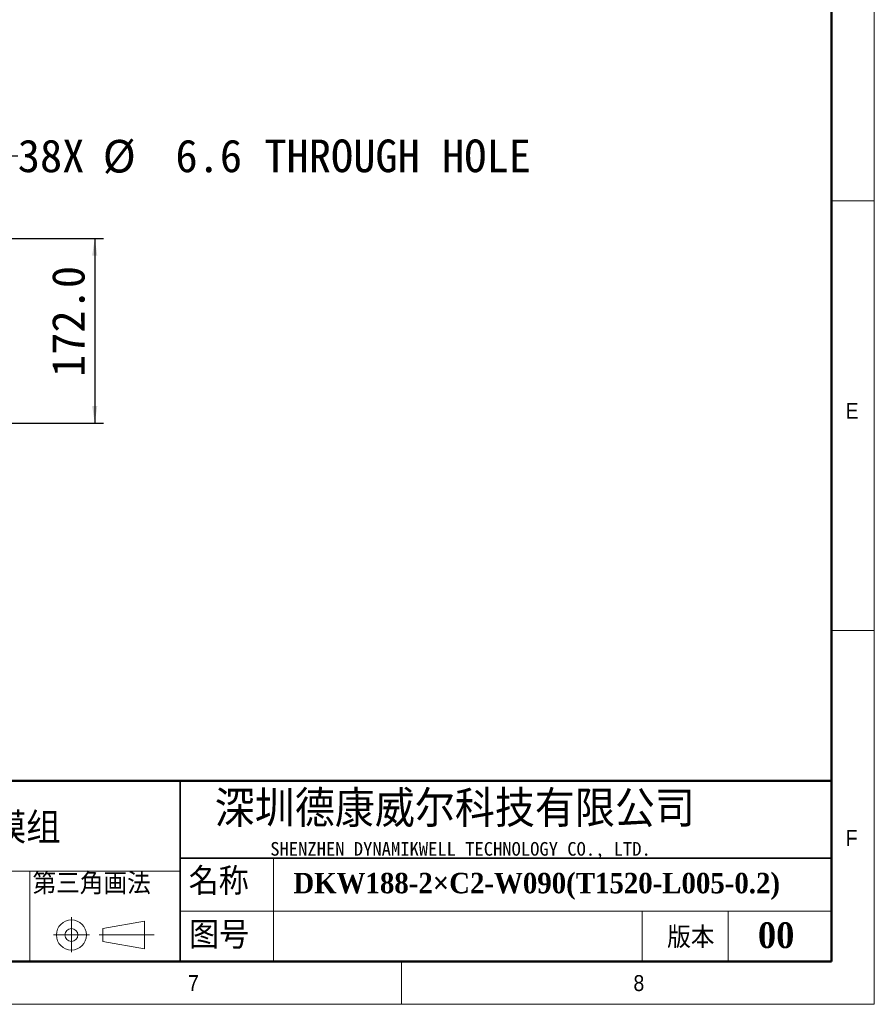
# Model space of a CAD drawing. Header units: millimetres. Extents: x 40 to 3331, y 40 to 2336.
# Tile 6 of 11: x 2524 to 3320, y 40 to 957. Entities that reach past the tile are written whole.
import ezdxf

# ---------------------------------------------------------------- set-up
doc = ezdxf.new("R2010")
doc.units = ezdxf.units.MM
doc.header["$LTSCALE"] = 8
doc.layers.add('DIMNS', color=7, linetype='Continuous')
doc.styles.add('SLDTEXTSTYLE0', font='Gothic.ttf', dxfattribs={"width": 0.913})
doc.styles.add('SLDTEXTSTYLE1', font='timesbd.ttf', dxfattribs={"width": 0.933})
doc.styles.add('SLDTEXTSTYLE3', font='txt', dxfattribs={"bigfont": 'bigfont'})
doc.styles.add('SLDTEXTSTYLE4', font='txt', dxfattribs={"bigfont": 'bigfont'})
doc.styles.add('SLDTEXTSTYLE5', font='txt')
doc.styles.add('SLDTEXTSTYLE6', font='timesbd.ttf', dxfattribs={"width": 0.933, "bigfont": 'bigfont'})
doc.styles.add('SLDTEXTSTYLE7', font='txt')
doc.dimstyles.new('SLDDIMSTYLE0', dxfattribs={"dimtxt": 30.4, "dimasz": 16, "dimexe": 0, "dimexo": 0.0625, "dimgap": 7.6, "dimtad": 2, "dimdec": 1, "dimrnd": 1e-09, "dimzin": 4, "dimdsep": 46, "dimtxsty": 'SLDTEXTSTYLE7', "dimsah": 1, "dimcen": 0.09, "dimadec": 0, "dimazin": 1, "dimtfac": 1, "dimtdec": 1, "dimtmove": 0, "dimatfit": 0, "dimfxl": 0, "dimfrac": 2, "dimtolj": 1, "dimtzin": 12, "dimarcsym": 0})
doc.dimstyles.new('SLDDIMSTYLE8', dxfattribs={"dimtxt": 30.4, "dimasz": 16, "dimexe": 0, "dimexo": 0.0625, "dimgap": 7.6, "dimtad": 0, "dimtih": 1, "dimtoh": 1, "dimdec": 1, "dimrnd": 1e-09, "dimzin": 12, "dimdsep": 46, "dimtxsty": 'SLDTEXTSTYLE7', "dimsah": 1, "dimcen": 0, "dimadec": 0, "dimazin": 3, "dimtfac": 1, "dimtdec": 1, "dimtofl": 0, "dimtmove": 0, "dimatfit": 3, "dimfxl": 0, "dimfrac": 2, "dimtolj": 1, "dimtzin": 12, "dimarcsym": 0})

# ---------------------------------------------------------------- blocks, each defined once
blk = doc.blocks.new('_D_30')
at = {"layer": 'DIMNS'}
for p, q in [((2448, 755.83), (2490.69, 829.77)), ((2490.69, 829.77), (2522.69, 829.77))]:
    blk.add_line(p, q, dxfattribs=at)
blk.add_solid([(2448, 755.83), (2458.08, 768.49), (2453.92, 770.89)], dxfattribs=at)
at = {"layer": 'DIMNS', "char_height": 30.4, "attachment_point": 1, "style": 'SLDTEXTSTYLE7'}
for s, insert in [('38X ', (2522.69, 845.09)), ('%%c', (2601.82, 844.79)), (' 6.6 THROUGH HOLE', (2648.79, 845.09))]:
    blk.add_mtext(s, dxfattribs=dict(at, insert=insert))
blk = doc.blocks.new('_D_31')
at = {"layer": 'DIMNS'}
for p, q in [((2462.35, 752.97), (2602.35, 752.97)), ((2594.35, 752.97), (2594.35, 580.97)), ((2462.35, 580.97), (2602.35, 580.97))]:
    blk.add_line(p, q, dxfattribs=at)
for points in [[(2594.35, 752.97), (2591.95, 736.97), (2596.75, 736.97)], [(2594.35, 580.97), (2596.75, 596.97), (2591.95, 596.97)]]:
    blk.add_solid(points, dxfattribs=at)
at = {"layer": 'DIMNS', "insert": (2554.46, 623.98), "char_height": 30.4, "attachment_point": 1, "rotation": 90, "style": 'SLDTEXTSTYLE7'}
blk.add_mtext('172.0', dxfattribs=at)

msp = doc.modelspace()

# ---------------------------------------------------------------- linework, layer by layer
at = {"color": 7, "linetype": 'Continuous', "lineweight": 18}
for p, q in [((3320, 40), (3320, 2336)), ((3280, 2296), (3280, 80)), ((3280, 788), (3320, 788)), ((3280, 388), (3320, 388)), ((2760.7398642, 176), (2760.7398642, 80)), ((2201.4758613, 164), (2674.0064972, 164)), ((2533.8235685, 164), (2533.8235685, 80)), ((2572.6369816, 121.1881967), (2572.6369816, 88.504689)), ((2674.0064972, 126.7204382), (3280, 126.7204382)), ((3104, 126.7204382), (3104, 80)), ((3184, 126.7204382), (3184, 80)), ((2601.9065866, 110.5499805), (2640.7500893, 117.2694797)), ((2601.9065866, 98.5499805), (2601.9065866, 110.5499805)), ((2640.7500893, 117.2694797), (2640.7500893, 91.683194)), ((2555.9987653, 104.5499805), (2589.6093225, 104.5499805)), ((2598.4402248, 104.5499805), (2649.5575626, 104.5499805)), ((2601.9065866, 98.5499805), (2640.7500893, 91.683194)), ((80, 80), (3280, 80)), ((984, 80), (3280, 80)), ((2880, 80), (2880, 40)), ((40, 40), (3320, 40))]:
    msp.add_line(p, q, dxfattribs=at)
at = {"color": 7, "linetype": 'Continuous', "lineweight": 50}
for p, q in [((3280, 2296), (3280, 80)), ((3280, 248), (1464, 248)), ((80, 80), (3280, 80))]:
    msp.add_line(p, q, dxfattribs=at)
at = {"color": 7, "linetype": 'Continuous', "lineweight": 35}
for p, q in [((2674.0064972, 248), (2674.0064972, 80)), ((2674.0064972, 176), (3280, 176))]:
    msp.add_line(p, q, dxfattribs=at)
at = {"color": 7, "linetype": 'Continuous', "lineweight": 18}
for radius in [14, 6]:
    msp.add_circle((2572.6369816, 104.5499805), radius, dxfattribs=at)

# ---------------------------------------------------------------- texts
at = {"color": 7, "linetype": 'Continuous', "lineweight": 0}
for s, insert, char_height, attachment_point, style in [('E', (3293.3333333, 599.9106936), 14.8166667, 1, 'SLDTEXTSTYLE0'), ('深圳德康威尔科技有限公司', (2706.035275, 238.9403364), 33.866666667, 1, 'SLDTEXTSTYLE4'), ('单轴模组', (2433.5196309, 217.9086348), 25.4, 1, 'SLDTEXTSTYLE6'), ('F', (3293.3333333, 202.2338134), 14.8166667, 1, 'SLDTEXTSTYLE0'), ('SHENZHEN DYNAMIKWELL TECHNOLOGY CO., LTD.', (2757.7422597, 191.0601178), 12.7, 1, 'SLDTEXTSTYLE5'), ('名称', (2681.7878779, 167.243517), 25.4, 1, 'SLDTEXTSTYLE3'), ('DKW188-2×C2-W090(T1520-L005-0.2)', (2779.2438769, 162.3900317), 19.05, 1, 'SLDTEXTSTYLE1'), ('图号', (2682.128891, 117.170145), 25.4, 1, 'SLDTEXTSTYLE3'), ('版本', (3127.1953082, 112.3594717), 20, 1, 'SLDTEXTSTYLE3'), ('00', (3228.6372553, 116.3460171), 24, 2, 'SLDTEXTSTYLE1'), ('7', (2681.1653799, 67.1747364), 14.8166667, 1, 'SLDTEXTSTYLE0'), ('8', (3095.8188424, 67.1747364), 14.8166667, 1, 'SLDTEXTSTYLE0')]:
    msp.add_mtext(s, dxfattribs=dict(at, insert=insert, char_height=char_height, attachment_point=attachment_point, style=style))
at = {"layer": 'DIMNS', "color": 7, "insert": (2536.4839625, 162.4328436), "char_height": 20, "attachment_point": 1, "style": 'SLDTEXTSTYLE3'}
msp.add_mtext('第三角画法', dxfattribs=at)

# ---------------------------------------------------------------- dimensions: what is measured, and where the dimension line sits
at = {"layer": 'DIMNS'}
dim = msp.add_diameter_dim_2p(p1=(2444.6986833, 750.1134467), p2=(2447.9986833, 755.8292144), text='38X <> THROUGH HOLE\\P', dimstyle='SLDDIMSTYLE8', dxfattribs=at)
dim.commit()
dim.dimension.update_dxf_attribs({"geometry": '_D_30', "text_midpoint": (2773.5429161, 829.7748147), "dimtype": 163})
dim = msp.add_linear_dim(base=(2594.3486833, 580.9713306), p1=(2452.1886833, 752.9713306), p2=(2452.1886833, 580.9713306), angle=90, dimstyle='SLDDIMSTYLE0', dxfattribs=at)
dim.commit()
dim.dimension.update_dxf_attribs({"geometry": '_D_31', "text_midpoint": (2594.3486833, 672.4089744), "dimtype": 160})

doc.saveas('drawing.dxf')
